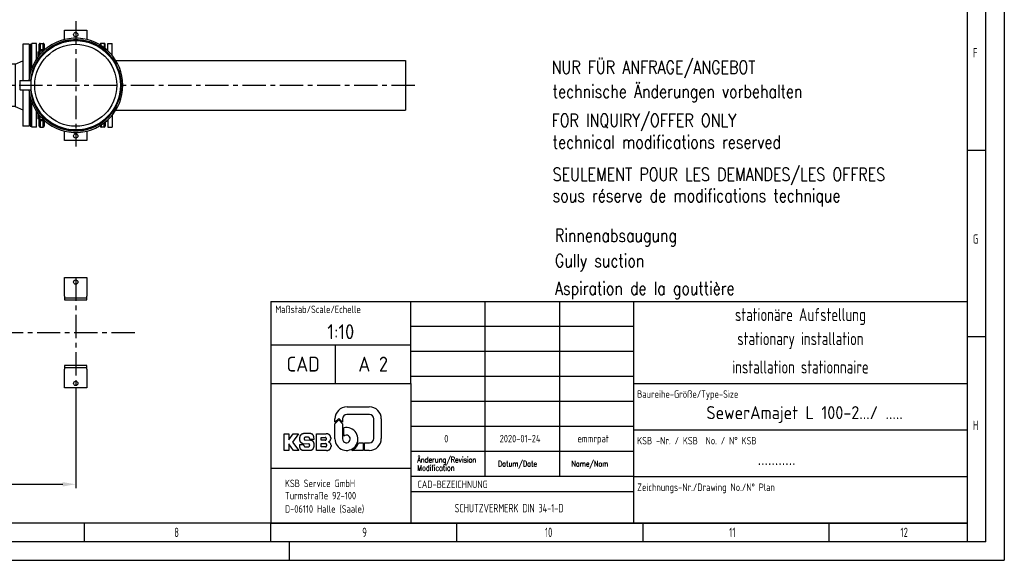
# Model space of a CAD drawing. Header units: millimetres. Extents: x 0 to 5940, y 0 to 4200.
# Tile 42 of 45: x 3296 to 5940, y 0 to 1451. Entities that reach past the tile are written whole.
import ezdxf
from ezdxf.enums import TextEntityAlignment as Align

# ---------------------------------------------------------------- set-up
doc = ezdxf.new("R2010")
doc.units = ezdxf.units.MM
doc.header["$LTSCALE"] = 50
doc.linetypes.add('MITTE', pattern=[2, 1.25, -0.25, 0.25, -0.25])
doc.layers.get('0').update_dxf_attribs({"linetype": 'CONTINUOUS'})
doc.layers.get('DEFPOINTS').update_dxf_attribs({"linetype": 'CONTINUOUS'})
for name, color, linetype in [('01-LINIE-025', 1, 'CONTINUOUS'), ('02-LINIE-035', 2, 'CONTINUOUS'), ('05-ACHSE', 1, 'MITTE'), ('06-MASSE1', 1, 'CONTINUOUS'), ('11-TEXT-035', 2, 'CONTINUOUS'), ('16-SCHRIFTFELDTXT-025', 1, 'CONTINUOUS'), ('KSB-BLATTRAND', 2, 'CONTINUOUS'), ('KSB-TEXT-025', 1, 'CONTINUOUS'), ('KSB-TEXT-035', 2, 'CONTINUOUS'), ('KSB-TEXT-050', 3, 'CONTINUOUS')]:
    doc.layers.add(name, color=color, linetype=linetype)
doc.styles.add('ACA_NORM', font='ROMANS.SHX')
doc.styles.add('ROMANS', font='romans', dxfattribs={"width": 0.8})
doc.styles.get("Standard").update_dxf_attribs({"font": 'ISOCP.SHX'})
doc.dimstyles.new('1-10', dxfattribs={"dimscale": 10, "dimtxt": 2.5, "dimasz": 3.5, "dimexe": 1, "dimexo": 0, "dimgap": 1, "dimtad": 1, "dimdec": 0, "dimzin": 0, "dimtxsty": 'ACA_NORM', "dimcen": 0, "dimadec": 0, "dimazin": 0, "dimtfac": 2.4, "dimtdec": 0, "dimtmove": 0, "dimatfit": 3, "dimfxl": 1, "dimtolj": 1, "dimtzin": 0, "dimarcsym": 0})

# ---------------------------------------------------------------- blocks, each defined once
blk = doc.blocks.new('*D7')
at = {"layer": '06-MASSE1', "color": 0, "lineweight": -2}
for p, q in [((3446.2, 462.9), (3446.2, 194.1)), ((2213.8, 268.2), (2213.8, 194.1)), ((2248.8, 204.1), (3411.2, 204.1))]:
    blk.add_line(p, q, dxfattribs=at)
at = {"layer": '06-MASSE1', "color": 0}
for points in [[(2248.8, 209.9), (2248.8, 198.2), (2213.8, 204.1)], [(3411.2, 209.9), (3411.2, 198.2), (3446.2, 204.1)]]:
    blk.add_solid(points, dxfattribs=at)
at = {"layer": 'DEFPOINTS', "color": 0}
for p in [(3446.2, 462.9), (2213.8, 268.2), (3446.2, 204.1)]:
    blk.add_point(p, dxfattribs=at)
at = {"layer": '06-MASSE1', "color": 0, "insert": (2830, 233.1), "char_height": 25, "attachment_point": 5, "style": 'ACA_NORM'}
blk.add_mtext('\\A1;(1230)', dxfattribs=at)
blk = doc.blocks.new('A$C0f7e96cb')
at = {"layer": '02-LINIE-035'}
for p, q in [((-142.5, 110), (-142.5, 12.5)), ((-125.5, 110), (-142.5, 110)), ((-125.5, 110), (-125.5, 15.9)), ((-122.5, 110), (-122.5, 31.6)), ((-122.5, 110), (-117.5, 110)), ((-105.5, 112.5), (-117.5, 112.5)), ((-117.5, 46.9), (-117.5, 112.5)), ((-105.5, 69.8), (-105.5, 112.5)), ((-98, 92.7), (-98, 110)), ((-95.5, 112.5), (-95.5, 94.8)), ((-95.5, 112.5), (-87.5, 112.5)), ((-87.5, 94.8), (-87.5, 112.5)), ((-85, 110), (-85, 93.7)), ((66, 110), (66, 107.9)), ((68.5, 106.3), (68.5, 112.5)), ((76.5, 112.5), (68.5, 112.5)), ((76.5, 112.5), (76.5, 100.7)), ((79, 98.8), (79, 110)), ((86, 92.8), (86, 112.5)), ((86, 112.5), (98, 112.5)), ((98, 80), (98, 112.5)), ((-101, 90), (-101, 76.2)), ((-101, 90), (-100.5, 90)), ((-100.5, 76.8), (-100.5, 90)), ((-98, 92.7), (-98, 80)), ((-95.5, 92.9), (-95.5, 94.8)), ((-87.5, 94.8), (-95.5, 94.8)), ((-95.5, 83), (-95.5, 92.9)), ((-95.5, 92.9), (-87.5, 92.9)), ((-87.5, 92.9), (-87.5, 94.8)), ((-87.5, 92.9), (-87.5, 91.4)), ((-175, 57.1), (-175, -57.2)), ((-174.5, -57.2), (-174.5, 57.1)), ((-162.5, 57.1), (-174.5, 57.1)), ((-162.5, 57.1), (-142.5, 65.5)), ((-162.5, 57.1), (-162.5, -57.2)), ((-122.5, 79), (-125.5, 79)), ((-105.5, 75), (-101.9, 75)), ((-142.5, -12.5), (-142.5, -110)), ((-125.5, -15.9), (-125.5, -110)), ((-122.5, -31.6), (-122.5, -110)), ((-117.5, -112.5), (-117.5, -46.9)), ((-162.5, -57.2), (-174.5, -57.2)), ((-162.5, -57.2), (-142.5, -65.5)), ((-122.5, -79), (-125.5, -79)), ((-105.5, -112.5), (-105.5, -69.8)), ((-105.5, -75), (-101.9, -75)), ((-101, -76.2), (-101, -90)), ((-100.5, -90), (-100.5, -76.8)), ((-101, -90), (-100.5, -90)), ((-98, -80), (-98, -92.7)), ((-98, -110), (-98, -92.7)), ((-95.5, -92.9), (-95.5, -83)), ((-87.5, -92.9), (-95.5, -92.9)), ((-95.5, -94.8), (-95.5, -92.9)), ((-95.5, -94.8), (-95.5, -112.5)), ((-95.5, -94.8), (-87.5, -94.8)), ((-87.5, -91.4), (-87.5, -92.9)), ((-87.5, -94.8), (-87.5, -92.9)), ((-87.5, -112.5), (-87.5, -94.8)), ((-85, -93.7), (-85, -110)), ((76.5, -112.5), (76.5, -100.7)), ((79, -98.8), (79, -110)), ((86, -92.8), (86, -112.5)), ((98, -80), (98, -112.5)), ((-125.5, -110), (-142.5, -110)), ((-122.5, -110), (-117.5, -110)), ((-105.5, -112.5), (-117.5, -112.5)), ((-95.5, -112.5), (-87.5, -112.5)), ((66, -110), (66, -107.9)), ((68.5, -106.3), (68.5, -112.5)), ((76.5, -112.5), (68.5, -112.5)), ((86, -112.5), (98, -112.5))]:
    blk.add_line(p, q, dxfattribs=at)
for centre, start, end in [((-95.5, 110), 90, 180), ((-87.5, 110), 0, 90), ((68.5, 110), 90, 180), ((76.5, 110), 0, 90), ((-100.5, 92.5), 270, 0), ((-100.5, -92.5), 0, 90), ((-95.5, -110), 180, 270), ((-87.5, -110), 270, 0), ((68.5, -110), 180, 270), ((76.5, -110), 270, 0)]:
    blk.add_arc(centre, 2.5, start, end, dxfattribs=at)
for centre, major_axis, ratio, start_param, end_param in [((-95.5, 92.7), (-2.5, 0), 0.842524, 4.712389, 6.283185), ((-95.5, 92.7), (-2.5, 0), 0.087156, 4.712389, 6.283185), ((-87.5, 92.7), (2.5, 0), 0.842524, 0.403434, 1.570796), ((-87.5, 92.7), (2.5, 0), 0.087156, 0.885379, 1.570796), ((-95.5, -92.7), (-2.5, 0), 0.087156, 0, 1.570796), ((-95.5, -92.7), (-2.5, 0), 0.842524, 0, 1.570796), ((-87.5, -92.7), (2.5, 0), 0.087156, 4.712389, 5.397806), ((-87.5, -92.7), (2.5, 0), 0.842524, 4.712389, 5.879751)]:
    blk.add_ellipse(centre, major_axis=major_axis, ratio=ratio, start_param=start_param, end_param=end_param, dxfattribs=at)
blk = doc.blocks.new('A$C9c85ffa7')
at = {"layer": '02-LINIE-035'}
for p, q in [((-149.5, 12.5), (-150, 12)), ((-150, 12), (-150, 0)), ((-149.5, 0), (-149.5, 12.5)), ((-149.5, 12.5), (-119.3, 12.5)), ((-150, 0), (-149.5, 0)), ((-150, 0), (-150, -12)), ((-149.5, -12.5), (-150, -12)), ((-149.5, -12.5), (-149.5, 0)), ((-149.5, 0), (-120, 0)), ((-149.5, -12.5), (-119.3, -12.5))]:
    blk.add_line(p, q, dxfattribs=at)
for radius in [120, 110]:
    blk.add_circle((0, 0), radius, dxfattribs=at)
for radius, start, end in [(126.5, 185.6709, 174.3291), (122.5, 185.8567, 174.1433), (121.5, 185.9051, 174.0949)]:
    blk.add_arc((0, 0), radius, start, end, dxfattribs=at)
blk = doc.blocks.new('Rahmen_A2')
at = {"color": 1, "ltscale": 150}
for p, q in [((594, 420), (594, 0)), ((584, 410), (584, 5)), ((584, 10), (10, 10)), ((0, 0), (594, 0))]:
    blk.add_line(p, q, dxfattribs=at)
at = {"layer": 'KSB-BLATTRAND'}
for p, q in [((589, 5), (589, 415)), ((589, 110), (584, 110)), ((589, 60), (584, 60)), ((347, 5), (347, 10)), ((397, 5), (397, 10)), ((447, 5), (447, 10)), ((497, 5), (497, 10)), ((547, 5), (547, 10)), ((589, 5), (5, 5)), ((402, 0), (402, 5))]:
    blk.add_line(p, q, dxfattribs=at)
at = {"layer": 'KSB-BLATTRAND', "width": 0.75}
for s, p in [('F', (585.5625, 135)), ('G', (585.5625, 85)), ('H', (585.5625, 35)), ('8', (371.0625, 6.25)), ('9', (421.5625, 6.25)), ('10', (470.625, 6.25)), ('11', (520.125, 6.25)), ('12', (566.125, 6.25))]:
    blk.add_text(s, height=2.5, dxfattribs=at).set_placement(p)
blk = doc.blocks.new('A$Cf97495ae')
at = {"layer": 'KSB-TEXT-025'}
for p, q in [((168.9, 117), (228.6, 117)), ((146.8, 86.2), (136.5, 76)), ((136.5, 76), (136.5, 84.6)), ((136.5, 71.6), (146.8, 81.8)), ((157.1, 76), (146.8, 86.2)), ((146.8, 81.8), (157.1, 71.6)), ((157.1, 85.3), (157.1, 76)), ((229.3, 96.5), (168.3, 96.5)), ((240.5, 31.7), (240.5, 85.3)), ((261, 84.6), (261, 32.4)), ((136.5, 30.8), (136.5, 71.6)), ((157.1, 71.6), (157.1, 30.8)), ((160.2, 38.2), (160.2, 60.8)), ((0, 45), (12.2, 45)), ((0, 0), (0, 45)), ((12.2, 45), (12.2, 28.7)), ((12.2, 28.7), (23.9, 45)), ((38.4, 45), (22.9, 22.5)), ((23.9, 45), (38.4, 45)), ((41.4, 34.3), (41.4, 28.6)), ((71, 45.2), (51.6, 45.2)), ((53.5, 31.7), (53.5, 31.8)), ((65.1, 35.5), (56.8, 35.5)), ((71.2, 26.8), (56.9, 28)), ((68.5, 31.9), (68.5, 30.7)), ((68.5, 30.7), (80.2, 30.7)), ((75.1, 26.1), (71.2, 26.8)), ((80.2, 30.7), (80.1, 35.7)), ((86.9, 0), (86.9, 44.8)), ((86.9, 44.8), (112.7, 44.8)), ((99.1, 27.2), (99.1, 35.1)), ((99.1, 35.1), (110.4, 35.1)), ((110.4, 27.2), (99.1, 27.2)), ((117.2, 44.2), (112.7, 44.8)), ((112.9, 32.7), (112.9, 29.6)), ((125.3, 34.3), (125.3, 30.8)), ((12.2, 0), (0, 0)), ((24.9, 0), (12.2, 17.8)), ((12.2, 17.8), (12.2, 0)), ((22.9, 22.5), (39.9, 0)), ((39.9, 0), (24.9, 0)), ((53.1, 15.2), (40.9, 15.2)), ((40.9, 15.2), (41, 10.4)), ((50.5, 18.9), (66.3, 17.6)), ((50.6, 0.4), (70.3, 0.4)), ((53.1, 13.4), (53.1, 15.2)), ((56.5, 9.8), (65.1, 9.8)), ((68.5, 15.1), (68.5, 13.5)), ((80.5, 11.5), (80.4, 19.2)), ((113.9, 0), (86.9, 0)), ((99.1, 18.4), (111.4, 18.4)), ((99.1, 9.6), (99.1, 18.4)), ((111.4, 9.6), (99.1, 9.6)), ((113.9, 16), (113.9, 12.1)), ((113.9, 0), (117.5, 0.3)), ((119.1, 23.2), (119.2, 22.6)), ((126, 14.3), (126, 10.4)), ((212.5, 0), (181.5, 0)), ((199.7, 20.5), (212.5, 20.5)), ((212.5, 20.5), (212.5, 0)), ((215.6, 0), (215.6, 20.5)), ((215.6, 20.5), (229.3, 20.5)), ((228.6, 0), (215.6, 0))]:
    blk.add_line(p, q, dxfattribs=at)
for centre, radius, start, end in [((168.9, 84.6), 32.4, 90, 180), ((228.6, 84.6), 32.4, 0, 90), ((168.3, 85.3), 11.2, 90, 180), ((229.3, 85.3), 11.2, 0, 90), ((167.3, 30.8), 30.8, 180, 103.4339), ((167.3, 30.8), 10.3, 180, 134.1844), ((228.6, 32.4), 32.4, 270, 0), ((229.3, 31.7), 11.2, 270, 0), ((167.3, 30.8), 33.9, 294.7344, 342.377)]:
    blk.add_arc(centre, radius, start, end, dxfattribs=at)
for points, knots in [([(51.6, 45.2), (46.4, 43.4), (42.7, 39.5), (41.4, 34.3)], [0, 0, 0.33643, 0.669667, 1, 1]), ([(41.4, 28.6), (42.6, 24), (45.9, 20.5), (50.5, 18.9)], [0, 0, 0.330348, 0.663589, 1, 1]), ([(56.8, 35.5), (54.4, 34.3), (53.5, 31.8)], [0, 0, 0.503579, 1, 1]), ([(53.5, 31.7), (54.4, 29.2), (56.9, 28)], [0, 0, 0.496357, 1, 1]), ([(68.5, 31.9), (67.5, 34.3), (65.1, 35.5)], [0, 0, 0.496384, 1, 1]), ([(80.1, 35.7), (78.9, 40.2), (75.6, 43.7), (71, 45.2)], [0, 0, 0.330333, 0.66358, 1, 1]), ([(112.9, 32.7), (112.2, 34.4), (110.4, 35.1)], [0, 0, 0.496129, 1, 1]), ([(110.4, 27.2), (112.2, 27.9), (112.9, 29.6)], [0, 0, 0.503871, 1, 1]), ([(125.3, 34.3), (124.2, 38.7), (121.4, 42.2), (117.2, 44.2)], [0, 0, 0.330662, 0.663788, 1, 1]), ([(119.1, 23.2), (122.3, 24.7), (124.5, 27.5), (125.3, 30.8)], [0, 0, 0.336237, 0.669324, 1, 1]), ([(41, 10.4), (42.3, 5.6), (45.7, 2), (50.5, 0.4)], [0, 0, 0.330339, 0.663618, 1, 1]), ([(53.1, 13.4), (54.1, 11), (56.5, 9.8)], [0, 0, 0.496359, 1, 1]), ([(65.1, 9.8), (67.6, 11), (68.5, 13.5)], [0, 0, 0.503671, 1, 1]), ([(68.5, 15.1), (67.9, 16.8), (66.3, 17.6)], [0, 0, 0.496328, 1, 1]), ([(70.3, 0.4), (74.3, 1.5), (77.7, 4), (79.8, 7.5), (80.5, 11.5)], [0, 0, 0.252558, 0.503475, 0.752399, 1, 1]), ([(80.4, 19.2), (78.9, 23.5), (75.1, 26.1)], [0, 0, 0.496842, 1, 1]), ([(113.9, 16), (113.2, 17.7), (111.4, 18.4)], [0, 0, 0.496172, 1, 1]), ([(111.4, 9.6), (113.2, 10.3), (113.9, 12.1)], [0, 0, 0.503828, 1, 1]), ([(117.5, 0.3), (121.9, 2.2), (124.9, 5.8), (126, 10.4)], [0, 0, 0.336245, 0.669428, 1, 1]), ([(126, 14.3), (125.1, 18), (122.7, 21), (119.2, 22.6)], [0, 0, 0.330643, 0.663779, 1, 1])]:
    blk.add_open_spline(points, degree=1, knots=knots, dxfattribs=at)

msp = doc.modelspace()

# ---------------------------------------------------------------- linework, layer by layer
at = {"layer": '02-LINIE-035'}
for p, q in [((3416.2, 1398.2), (3416.2, 1423.3)), ((3416.2, 1423.3), (3476.2, 1423.3)), ((3476.2, 1423.3), (3476.2, 1398.2)), ((3547.2, 1341.8), (4332.2, 1341.8)), ((4332.2, 1341.8), (4332.2, 1208.8)), ((3547.2, 1208.8), (4332.2, 1208.8)), ((3416.2, 1127.3), (3416.2, 1152.4)), ((3476.2, 1152.4), (3476.2, 1127.3)), ((3476.2, 1127.3), (3416.2, 1127.3)), ((3416.2, 708.9), (3416.2, 758.9)), ((3416.2, 758.9), (3476.2, 758.9)), ((3476.2, 758.9), (3476.2, 708.9)), ((3416.2, 708.9), (3416.2, 704.2)), ((3476.2, 704.2), (3416.2, 704.2)), ((3416.2, 704.2), (3416.2, 699)), ((3416.2, 699), (3476.2, 699)), ((3476.2, 704.2), (3476.2, 708.9)), ((3476.2, 699), (3476.2, 704.2)), ((3476.2, 522.8), (3416.2, 522.8)), ((3416.2, 522.8), (3416.2, 517.6)), ((3416.2, 517.6), (3476.2, 517.6)), ((3416.2, 517.6), (3416.2, 512.9)), ((3416.2, 462.9), (3416.2, 512.9)), ((3476.2, 517.6), (3476.2, 522.8)), ((3476.2, 512.9), (3476.2, 517.6)), ((3476.2, 512.9), (3476.2, 462.9)), ((3476.2, 462.9), (3416.2, 462.9))]:
    msp.add_line(p, q, dxfattribs=at)
for centre in [(3446.2, 1411.3), (3446.2, 1139.3), (3446.2, 746.9), (3446.2, 474.9)]:
    msp.add_circle(centre, 5.75, dxfattribs=at)
at = {"layer": '05-ACHSE'}
for p, q in [((3446.2, 1447.1), (3446.2, 1111)), ((1794.2, 1275.3), (4361.1, 1275.3)), ((3446.2, 758.9), (3446.2, 462.9)), ((3604.7, 610.9), (2084.8, 610.9))]:
    msp.add_line(p, q, dxfattribs=at)
at = {"layer": 'KSB-BLATTRAND'}
for p, q in [((3970, 695), (3970, 100)), ((3970, 695), (5840, 695)), ((3970, 695), (3970, 100)), ((4346, 475), (4346, 695)), ((4546, 225), (4546, 695)), ((4746, 225), (4746, 695)), ((4945, 100), (4945, 695)), ((4945, 627.9), (4346, 627.9)), ((3970, 578.5), (4346, 578.5)), ((4144, 475), (4144, 578.5)), ((4945, 560.7), (4346, 560.7)), ((4945, 493.6), (4346, 493.6)), ((3970, 475), (4346, 475)), ((4346, 475), (4346, 100)), ((4945, 475), (5840, 475)), ((4945, 426.4), (4346, 426.4)), ((4945, 359.3), (4346, 359.3)), ((4945, 350), (5840, 350)), ((4945, 292.1), (4346, 292.1)), ((3970, 247.4), (4346, 247.4)), ((4945, 225), (4346, 225)), ((4945, 225), (5840, 225)), ((4346, 184.8), (4945, 184.8))]:
    msp.add_line(p, q, dxfattribs=at)
at = {"layer": 'KSB-BLATTRAND', "color": 3}
msp.add_line((3970, 100), (5840, 100), dxfattribs=at)

# ---------------------------------------------------------------- block references
at = {"layer": '01-LINIE-025'}
for name, p in [('A$C9c85ffa7', (3446.2, 1275.3)), ('A$Cf97495ae', (4005.9, 294.9))]:
    msp.add_blockref(name, p, dxfattribs=at)
at = {"layer": '02-LINIE-035'}
msp.add_blockref('A$C0f7e96cb', (3446.2, 1275.3), dxfattribs=at)
at = {"layer": 'KSB-BLATTRAND', "xscale": 10, "yscale": 10, "zscale": 10}
msp.add_blockref('Rahmen_A2', (0, 0), dxfattribs=at)

# ---------------------------------------------------------------- texts
at = {"layer": '11-TEXT-035', "style": 'ROMANS', "width": 0.8}
for s, p in [('NUR FÜR ANFRAGE/ANGEBOT', (4724.3, 1306.4)), ('technische Änderungen vorbehalten', (4727, 1241.4)), ('FOR INQUIRY/OFFER ONLY', (4724.3, 1163.7)), ('technical modifications reserved', (4727, 1105.3)), ('SEULEMENT POUR LES DEMANDES/LES OFFRES', (4727, 1018.7)), ('sous réserve de modifications technique', (4727, 961.8)), ('Rinnenabsaugung', (4733.2, 854.6)), ('Gully suction', (4733.2, 787)), ('Aspiration de la gouttière', (4733.2, 712.8))]:
    msp.add_text(s, height=35, dxfattribs=at).set_placement(p)
at = {"layer": '16-SCHRIFTFELDTXT-025', "style": 'ACA_NORM', "width": 0.8}
for s, p in [('Änderung/Revision', (4363.3, 262.6)), ('Datum/Date', (4580.4, 251.9)), ('Name/Nom', (4777.7, 251.9)), ('Modification', (4363.3, 240.5))]:
    msp.add_text(s, height=15, dxfattribs=at).set_placement(p)
at = {"layer": 'KSB-BLATTRAND', "color": 1}
for s, height, width, p in [('Maßstab/Scale/Echelle', 20, 0.8, (3982, 663.8)), ('Baureihe-Größe/Type-Size', 20, 0.8, (4954, 436.2)), ('0', 20, 0.8, (4435.8, 316.7)), ('2020-01-24', 20, 0.8, (4584.7, 316.7)), ('emmrpat', 20, 0.8, (4793.8, 316.7)), ('KSB -Nr. / KSB  No. / N° KSB', 20, 0.8, (4954, 311.2)), ('KSB Service GmbH ', 20, 0.8, (4008, 196.5)), ('CAD-BEZEICHNUNG', 20, 0.8, (4364, 194)), ('Turmstraße 92-100', 20, 0.8, (4008, 163.7)), ('Zeichnungs-Nr./Drawing No./N° Plan', 20, 0.8, (4954, 186.2)), ('D-06110 Halle (Saale)', 20, 0.8, (4008, 127.9)), ('SCHUTZVERMERK DIN 34-1-D', 22.68, 0.7, (4463.7, 128.7))]:
    msp.add_text(s, height=height, dxfattribs=dict(at, width=width)).set_placement(p)
at = {"layer": 'KSB-TEXT-035', "width": 0.8}
for s, p in [('stationäre Aufstellung', (5392.5, 654.5)), ('stationary installation', (5392.5, 589.9)), ('installation stationnaire', (5392.5, 519))]:
    msp.add_text(s, height=35, dxfattribs=at).set_placement(p, align=Align.MIDDLE)
at = {"layer": 'KSB-TEXT-035'}
for s, p in [('SewerAmajet L 100-2.../ .....', (5403.6, 391.2)), ('...........', (5328.5, 273.2))]:
    msp.add_text(s, height=35, dxfattribs=at).set_placement(p, align=Align.MIDDLE)
at = {"layer": 'KSB-TEXT-050'}
for s, p in [('1:10', (4158, 613.7)), ('CAD', (4057, 526.7)), ('A 2', (4245, 526.7))]:
    msp.add_text(s, height=40, dxfattribs=at).set_placement(p, align=Align.MIDDLE)

# ---------------------------------------------------------------- dimensions: what is measured, and where the dimension line sits
at = {"layer": '06-MASSE1'}
dim = msp.add_linear_dim(base=(3446.2, 204.1), p1=(2213.8, 268.2), p2=(3446.2, 462.9), text='(<>)', dimstyle='1-10', override={"dimrnd": 10}, dxfattribs=at)
dim.commit()
dim.dimension.update_dxf_attribs({"geometry": '*D7', "text_midpoint": (2830, 233.1)})

doc.saveas('drawing.dxf')
